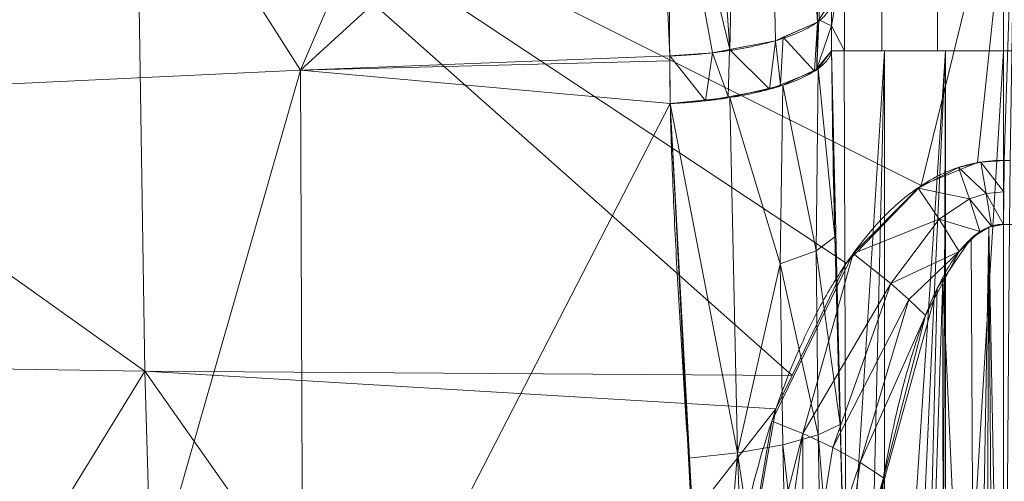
# Model space of a CAD drawing. Header units: millimetres. Extents: x -72 to 72, y -145 to 145.
# Tile 23 of 256: x -16 to 0, y -113 to -105. Entities that reach past the tile are written whole.
import ezdxf

# ---------------------------------------------------------------- set-up
doc = ezdxf.new("R2010")
doc.units = ezdxf.units.MM
doc.layers.add('1', color=7, linetype='CONTINUOUS')

msp = doc.modelspace()

# ---------------------------------------------------------------- linework, layer by layer
at = {"layer": '1', "color": 163, "linetype": 'Continuous', "lineweight": 13}
for p, q in [((0.2, -105.624, -42.334), (-0.2, -105.624, -42.334)), ((-0.2, -121.175, -42.334), (-0.2, -105.624, -42.334)), ((-0.2, -108.451, 42.629), (-0.2, -121.181, 42.629))]:
    msp.add_line(p, q, dxfattribs=at)
at = {"layer": '1', "color": 163, "linetype": 'Continuous', "lineweight": 13, "extrusion": (-1, 0, 0)}
msp.add_arc((105.624, -48.334, 0.2), 6, 90, 102.5, dxfattribs=at)
at = {"layer": '1', "color": 163, "linetype": 'Continuous', "lineweight": 13, "extrusion": (0, 1, 0)}
msp.add_arc((0.2, -39.534, -105.624), 2.8, 270, 357.1462, dxfattribs=at)
at = {"layer": '1', "color": 163, "linetype": 'Continuous', "lineweight": 13, "extrusion": (-0.999922, 0.012515, -7.11499e-15)}
msp.add_arc((108.445, 45.629, -1.157), 3, 249.6653, 270, dxfattribs=at)
at = {"layer": '1', "color": 163, "linetype": 'Continuous', "lineweight": 13}
for points, knots in [([(-9.543, -73.709, -20.35), (-9.53, -74.358, -20.737), (-9.476, -75.655, -21.512), (-9.272, -78.244, -23.061), (-8.867, -81.474, -24.983), (-8.229, -85.353, -27.244), (-7.521, -89.261, -29.433), (-6.815, -93.224, -31.524), (-6.194, -97.269, -33.48), (-5.821, -100.729, -34.96), (-5.679, -103.202, -35.889), (-5.643, -104.452, -36.322), (-5.635, -105.169, -36.56), (-5.633, -105.529, -36.675), (-5.632, -105.709, -36.732)], [0, 0, 0, 0, 0.0625, 0.125, 0.25, 0.375, 0.5, 0.625, 0.75, 0.875, 0.9375, 0.96875, 0.984375, 1, 1, 1, 1]), ([(-5.622, -106.485, -36.973), (-5.613, -106.957, -37.117), (-5.58, -107.905, -37.395), (-5.507, -109.333, -37.781), (-5.422, -110.771, -38.129), (-5.326, -112.217, -38.436), (-5.229, -113.673, -38.698), (-5.141, -115.136, -38.91), (-5.077, -116.362, -39.042), (-5.034, -117.346, -39.118), (-5.018, -117.839, -39.145), (-5.012, -118.086, -39.156)], [0, 0, 0, 0, 0.125, 0.25, 0.375, 0.5, 0.625, 0.75, 0.875, 0.9375, 1, 1, 1, 1]), ([(-5.067, -118.086, 39.37), (-5.051, -117.817, 39.415), (-5.013, -117.282, 39.514), (-4.913, -116.221, 39.746), (-4.745, -114.911, 40.087), (-4.458, -113.368, 40.554), (-4.063, -111.863, 41.062), (-3.619, -110.65, 41.506), (-3.164, -109.724, 41.862), (-2.76, -109.063, 42.124), (-2.283, -108.442, 42.376), (-1.805, -107.992, 42.563), (-1.358, -107.7, 42.687), (-0.991, -107.532, 42.76), (-0.596, -107.428, 42.806), (-0.323, -107.407, 42.816), (-0.187, -107.409, 42.816)], [0, 0, 0, 0, 0.0625, 0.125, 0.25, 0.375, 0.5, 0.625, 0.6875, 0.75, 0.8125, 0.875, 0.90625, 0.9375, 0.96875, 1, 1, 1, 1]), ([(-0.2, -108.451, 42.629), (-0.228, -108.451, 42.629), (-0.285, -108.453, 42.628), (-0.397, -108.475, 42.623), (-0.582, -108.552, 42.606), (-0.8, -108.736, 42.567), (-1.009, -109, 42.512), (-1.238, -109.387, 42.434), (-1.421, -109.796, 42.352), (-1.574, -110.217, 42.27), (-1.712, -110.643, 42.188), (-1.862, -111.182, 42.085), (-2.065, -112.055, 41.925), (-2.26, -113.16, 41.733), (-2.441, -114.495, 41.515), (-2.575, -115.84, 41.318), (-2.67, -117.191, 41.151), (-2.714, -118.097, 41.064), (-2.731, -118.55, 41.027)], [0, 0, 0, 0, 0.007812, 0.015625, 0.03125, 0.0625, 0.09375, 0.125, 0.1875, 0.21875, 0.25, 0.3125, 0.375, 0.5, 0.625, 0.75, 0.875, 1, 1, 1, 1])]:
    msp.add_open_spline(points, degree=3, knots=knots, dxfattribs=at)
for points, weights in [([(-3, -104.813, -39.571), (-3, -105.612, -37.042), (-5.632, -105.709, -36.732)], [1, 0.749205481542, 1]), ([(-2.997, -105.624, -39.673), (-3.117, -106.36, -37.261), (-5.622, -106.485, -36.973)], [1, 0.765114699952, 1])]:
    msp.add_rational_spline(points, weights, degree=2, dxfattribs=at)
for points in [[(-2.997, -105.624, -39.673), (-2.998, -105.351, -39.634), (-3, -105.081, -39.6), (-3, -104.813, -39.571)], [(-5.632, -105.709, -36.732), (-5.631, -105.924, -36.8), (-5.628, -106.182, -36.881), (-5.622, -106.485, -36.973)], [(-2.704, -117.964, -40.787), (-2.713, -117.082, -40.769), (-2.749, -115.244, -40.697), (-2.84, -112.268, -40.483), (-2.941, -109.074, -40.15), (-2.988, -106.798, -39.846), (-2.997, -105.624, -39.673)], [(0, -108.453, 42.629), (-0.067, -108.453, 42.629), (-0.133, -108.452, 42.629), (-0.2, -108.451, 42.629)]]:
    msp.add_open_spline(points, degree=3, dxfattribs=at)
for points in [[(-4.273, -88.525, -30.977), (-3.3, -87.761, -32.453), (-3.226, -105.157, -38.481)], [(-3.3, -87.761, -32.453), (-3.199, -105.116, -38.614), (-3.226, -105.157, -38.481)], [(-4.655, -105.604, -37.066), (-5.79, -89.072, -29.92), (-4.273, -88.525, -30.977)], [(-4.273, -88.525, -30.977), (-3.911, -105.461, -37.518), (-4.655, -105.604, -37.066)], [(-3.226, -105.157, -38.481), (-3.911, -105.461, -37.518), (-4.273, -88.525, -30.977)], [(-5.79, -89.072, -29.92), (-4.655, -105.604, -37.066), (-5.855, -100.653, -34.901)], [(-18.644, -94.936, -29.151), (-6.771, -94.552, -31.913), (-11.637, -105.939, -35.599)], [(-11.637, -105.939, -35.599), (-6.771, -94.552, -31.913), (-5.855, -100.653, -34.901)], [(-11.637, -105.939, -35.599), (-18.661, -106.272, -33.122), (-18.644, -94.936, -29.151)], [(-5.855, -100.653, -34.901), (-5.632, -105.709, -36.732), (-11.637, -105.939, -35.599)], [(-5.855, -100.653, -34.901), (-4.655, -105.604, -37.066), (-4.933, -105.657, -36.898)], [(-4.933, -105.657, -36.898), (-5.632, -105.709, -36.732), (-5.855, -100.653, -34.901)], [(-27.731, -101.169, 35.372), (-27.25, -110.641, 31.453), (-14.173, -110.843, 39.094)], [(-14.173, -110.843, 39.094), (-14.318, -101.42, 42.742), (-27.731, -101.169, 35.372)], [(0, -101.518, 45.157), (-14.318, -101.42, 42.742), (-1.539, -107.821, 42.636)], [(-14.318, -101.42, 42.742), (-14.173, -110.843, 39.094), (-3.641, -110.914, 41.42)], [(-3.641, -110.914, 41.42), (-2.758, -109.084, 42.117), (-14.318, -101.42, 42.742)], [(-2.758, -109.084, 42.117), (-1.539, -107.821, 42.636), (-14.318, -101.42, 42.742)], [(-1.539, -107.821, 42.636), (-0.623, -107.445, 42.798), (0, -101.518, 45.157)], [(0, -101.518, 45.157), (-0.623, -107.445, 42.798), (-0.187, -107.409, 42.816)], [(0, -101.518, 45.157), (-0.187, -107.409, 42.816), (-0.093, -107.41, 42.816)], [(-2.999, -105.217, -39.619), (-3, -104.813, -39.571), (-2.787, -103.952, -40.789)], [(-2.787, -103.952, -40.789), (-2.787, -105.624, -40.606), (-2.999, -105.217, -39.619)], [(-2.18, -104.148, -41.676), (-2.18, -105.624, -41.514), (-2.787, -105.624, -40.606), (-2.787, -103.952, -40.789)], [(-1.272, -104.28, -42.268), (-1.272, -105.624, -42.121), (-2.18, -105.624, -41.514), (-2.18, -104.148, -41.676)], [(-0.2, -104.326, -42.476), (-0.2, -105.624, -42.334), (-1.272, -105.624, -42.121), (-1.272, -104.28, -42.268)], [(-0.2, -104.326, -42.476), (0.2, -104.326, -42.476), (0.2, -105.624, -42.334), (-0.2, -105.624, -42.334)], [(-3.203, -105.122, -38.595), (-3, -104.813, -39.571), (-2.999, -105.217, -39.619)], [(-3.784, -105.405, -37.697), (-3.226, -105.157, -38.481), (-3.277, -105.957, -38.592)], [(-3.226, -105.157, -38.481), (-3.24, -105.913, -38.736), (-3.277, -105.957, -38.592)], [(-3.24, -105.913, -38.736), (-3.203, -105.122, -38.595), (-2.999, -105.217, -39.619)], [(-3.226, -105.157, -38.481), (-3.203, -105.122, -38.595), (-3.24, -105.913, -38.736)], [(-2.999, -105.217, -39.619), (-2.997, -105.624, -39.673), (-3.24, -105.913, -38.736)], [(-2.787, -105.624, -40.606), (-2.997, -105.624, -39.673), (-2.999, -105.217, -39.619)], [(-3.911, -105.461, -37.518), (-3.784, -105.405, -37.697), (-3.829, -106.179, -37.889)], [(-3.277, -105.957, -38.592), (-3.829, -106.179, -37.889), (-3.784, -105.405, -37.697)], [(-4.66, -105.605, -37.063), (-3.911, -105.461, -37.518), (-4.007, -106.251, -37.663)], [(-3.829, -106.179, -37.889), (-4.007, -106.251, -37.663), (-3.911, -105.461, -37.518)], [(-5.632, -105.709, -36.732), (-5.631, -105.786, -36.756), (-11.637, -105.939, -35.599)], [(-5.632, -105.709, -36.732), (-4.933, -105.657, -36.898), (-5.052, -106.44, -37.093)], [(-5.052, -106.44, -37.093), (-5.622, -106.485, -36.973), (-5.632, -105.709, -36.732)], [(-4.682, -106.373, -37.295), (-5.052, -106.44, -37.093), (-4.933, -105.657, -36.898)], [(-4.933, -105.657, -36.898), (-4.66, -105.605, -37.063), (-4.682, -106.373, -37.295)], [(-4.007, -106.251, -37.663), (-4.682, -106.373, -37.295), (-4.66, -105.605, -37.063)], [(-3.214, -105.915, -38.729), (-2.997, -105.624, -39.673), (-2.945, -108.652, -40.084)], [(-2.997, -105.624, -39.673), (-2.795, -105.624, -40.585), (-2.76, -115.609, -40.575)], [(-2.76, -115.609, -40.575), (-2.795, -105.624, -40.585), (-2.139, -105.624, -41.554)], [(-2.76, -115.609, -40.575), (-2.139, -105.624, -41.554), (-2.454, -119.316, -41.195)], [(-2.139, -105.624, -41.554), (-2.133, -120.667, -41.547), (-2.454, -119.316, -41.195)], [(-2.133, -120.667, -41.547), (-2.139, -105.624, -41.554), (-1.145, -105.624, -42.17)], [(-1.145, -105.624, -42.17), (-1.851, -120.944, -41.795), (-2.133, -120.667, -41.547)], [(-1.145, -105.624, -42.17), (-1.211, -121.137, -42.145), (-1.851, -120.944, -41.795)], [(-1.145, -105.624, -42.17), (-1.143, -121.14, -42.158), (-1.211, -121.137, -42.145)], [(-1.143, -121.14, -42.158), (-1.145, -105.624, -42.17), (-0.2, -105.624, -42.334)], [(-0.2, -105.624, -42.334), (-0.2, -121.175, -42.334), (-1.143, -121.14, -42.158)], [(0, -121.175, -42.334), (-0.2, -121.175, -42.334), (-0.2, -105.624, -42.334), (0.2, -105.624, -42.334)], [(-11.637, -105.939, -35.599), (-5.631, -105.786, -36.756), (-5.622, -106.485, -36.973)], [(-18.661, -106.272, -33.122), (-11.637, -105.939, -35.599), (-15.118, -118.079, -36.514)], [(-11.637, -105.939, -35.599), (-11.592, -118.082, -37.435), (-15.118, -118.079, -36.514)], [(-11.592, -118.082, -37.435), (-11.637, -105.939, -35.599), (-5.622, -106.485, -36.973)], [(-3.792, -106.187, -37.863), (-3.214, -105.915, -38.729), (-3.251, -108.88, -39.254)], [(-2.945, -108.652, -40.084), (-3.251, -108.88, -39.254), (-3.214, -105.915, -38.729)], [(-4.654, -106.387, -37.249), (-3.792, -106.187, -37.863), (-3.836, -109.096, -38.525)], [(-3.251, -108.88, -39.254), (-3.836, -109.096, -38.525), (-3.792, -106.187, -37.863)], [(-15.118, -118.079, -36.514), (-18.462, -118.078, -34.599), (-18.661, -106.272, -33.122)], [(-5.622, -106.485, -36.973), (-4.654, -106.387, -37.249), (-4.527, -112.169, -38.639)], [(-4.527, -112.169, -38.639), (-4.654, -106.387, -37.249), (-3.836, -109.096, -38.525)], [(-5.622, -106.485, -36.973), (-5.044, -117.118, -39.099), (-11.592, -118.082, -37.435)], [(-4.527, -112.169, -38.639), (-5.325, -112.258, -38.438), (-5.622, -106.485, -36.973)], [(-0.481, -107.95, 42.665), (-0.569, -107.437, 42.802), (-0.931, -107.527, 42.762)], [(-0.193, -107.922, 42.676), (-0.187, -107.409, 42.816), (-0.569, -107.437, 42.802)], [(-0.569, -107.437, 42.802), (-0.481, -107.95, 42.665), (-0.193, -107.922, 42.676)], [(-0.093, -107.41, 42.816), (-0.187, -107.409, 42.816), (-0.2, -108.451, 42.629), (-0.1, -108.452, 42.629)], [(-0.753, -108.038, 42.632), (-0.931, -107.527, 42.762), (-1.59, -107.862, 42.619)], [(-0.931, -107.527, 42.762), (-0.753, -108.038, 42.632), (-0.481, -107.95, 42.665)], [(-1.246, -108.367, 42.515), (-1.59, -107.862, 42.619), (-2.648, -108.928, 42.179)], [(-1.59, -107.862, 42.619), (-1.246, -108.367, 42.515), (-0.753, -108.038, 42.632)], [(-0.397, -108.479, 42.622), (-0.481, -107.95, 42.665), (-0.753, -108.038, 42.632)], [(-0.2, -108.451, 42.629), (-0.193, -107.922, 42.676), (-0.481, -107.95, 42.665)], [(-0.481, -107.95, 42.665), (-0.397, -108.479, 42.622), (-0.2, -108.451, 42.629)], [(-0.583, -108.567, 42.603), (-0.753, -108.038, 42.632), (-1.246, -108.367, 42.515)], [(-0.753, -108.038, 42.632), (-0.583, -108.567, 42.603), (-0.397, -108.479, 42.622)], [(-2.648, -108.928, 42.179), (-2.031, -109.414, 42.155), (-1.246, -108.367, 42.515)], [(-0.923, -108.895, 42.535), (-1.246, -108.367, 42.515), (-2.031, -109.414, 42.155)], [(-1.246, -108.367, 42.515), (-0.923, -108.895, 42.535), (-0.583, -108.567, 42.603)], [(-0.2, -121.181, 42.629), (-0.2, -108.451, 42.629), (-0.44, -108.494, 42.619)], [(-0.1, -108.452, 42.629), (-0.2, -108.451, 42.629), (-0.2, -121.181, 42.629)], [(-0.2, -121.181, 42.629), (0.2, -121.181, 42.629), (0, -108.453, 42.629), (-0.1, -108.452, 42.629)], [(-0.659, -121.18, 42.591), (-0.44, -108.494, 42.619), (-0.725, -108.678, 42.58)], [(-0.659, -121.18, 42.591), (-0.494, -121.181, 42.614), (-0.44, -108.494, 42.619)], [(-0.494, -121.181, 42.614), (-0.347, -121.181, 42.625), (-0.44, -108.494, 42.619)], [(-0.44, -108.494, 42.619), (-0.347, -121.181, 42.625), (-0.2, -121.181, 42.629)], [(-3.251, -108.88, -39.254), (-2.945, -108.652, -40.084), (-2.856, -111.712, -40.418)], [(-0.659, -121.18, 42.591), (-0.725, -108.678, 42.58), (-1.187, -109.356, 42.441)], [(-2.648, -108.928, 42.179), (-3.971, -111.655, 41.143), (-3.465, -111.855, 41.179)], [(-3.836, -109.096, -38.525), (-3.251, -108.88, -39.254), (-3.216, -111.879, -39.69)], [(-2.031, -109.414, 42.155), (-2.648, -108.928, 42.179), (-3.465, -111.855, 41.179)], [(-2.856, -111.712, -40.418), (-3.216, -111.879, -39.69), (-3.251, -108.88, -39.254)], [(-2.031, -109.414, 42.155), (-1.739, -109.673, 42.216), (-0.923, -108.895, 42.535)], [(-1.739, -109.673, 42.216), (-1.469, -109.935, 42.325), (-0.923, -108.895, 42.535)], [(-3.836, -109.096, -38.525), (-3.792, -112.038, -39.07), (-4.527, -112.169, -38.639)], [(-3.216, -111.879, -39.69), (-3.792, -112.038, -39.07), (-3.836, -109.096, -38.525)], [(-3.465, -111.855, 41.179), (-2.978, -112.083, 41.311), (-2.031, -109.414, 42.155)], [(-1.739, -109.673, 42.216), (-2.031, -109.414, 42.155), (-2.978, -112.083, 41.311)], [(-1.573, -121.118, 42.269), (-1.187, -109.356, 42.441), (-1.279, -109.491, 42.413)], [(-1.573, -121.118, 42.269), (-1.175, -121.145, 42.409), (-1.187, -109.356, 42.441)], [(-1.187, -109.356, 42.441), (-1.175, -121.145, 42.409), (-0.659, -121.18, 42.591)], [(-1.573, -121.118, 42.269), (-1.279, -109.491, 42.413), (-2.163, -112.693, 41.816)], [(-2.978, -112.083, 41.311), (-2.533, -112.327, 41.534), (-1.739, -109.673, 42.216)], [(-1.469, -109.935, 42.325), (-1.739, -109.673, 42.216), (-2.533, -112.327, 41.534)], [(-2.533, -112.327, 41.534), (-2.153, -112.576, 41.835), (-1.469, -109.935, 42.325)], [(-18.613, -118.082, 35.094), (-14.173, -110.843, 39.094), (-27.25, -110.641, 31.453)], [(-18.613, -118.082, 35.094), (-13.96, -118.084, 36.828), (-14.173, -110.843, 39.094)], [(-3.904, -111.457, 41.213), (-14.173, -110.843, 39.094), (-9.078, -118.085, 38.647)], [(-14.173, -110.843, 39.094), (-13.96, -118.084, 36.828), (-9.078, -118.085, 38.647)], [(-3.904, -111.457, 41.213), (-3.641, -110.914, 41.42), (-14.173, -110.843, 39.094)], [(-9.078, -118.085, 38.647), (-5.067, -118.086, 39.37), (-3.904, -111.457, 41.213)], [(-3.465, -111.855, 41.179), (-3.971, -111.655, 41.143), (-5.067, -118.086, 39.37)], [(-3.216, -111.879, -39.69), (-2.856, -111.712, -40.418), (-2.704, -117.964, -40.787)], [(-5.067, -118.086, 39.37), (-4.349, -118.172, 39.542), (-3.465, -111.855, 41.179)], [(-3.465, -111.855, 41.179), (-4.349, -118.172, 39.542), (-3.461, -115.066, 40.513)], [(-3.792, -112.038, -39.07), (-3.216, -111.879, -39.69), (-3.103, -117.999, -40.185)], [(-3.461, -115.066, 40.513), (-2.978, -112.083, 41.311), (-3.465, -111.855, 41.179)], [(-2.704, -117.964, -40.787), (-3.103, -117.999, -40.185), (-3.216, -111.879, -39.69)], [(-4.527, -112.169, -38.639), (-3.792, -112.038, -39.07), (-3.653, -118.033, -39.682)], [(-3.103, -117.999, -40.185), (-3.653, -118.033, -39.682), (-3.792, -112.038, -39.07)], [(-2.533, -112.327, 41.534), (-2.978, -112.083, 41.311), (-3.461, -115.066, 40.513)], [(-5.012, -118.086, -39.156), (-5.325, -112.258, -38.438), (-4.527, -112.169, -38.639)], [(-4.527, -112.169, -38.639), (-4.31, -118.063, -39.331), (-5.012, -118.086, -39.156)], [(-3.653, -118.033, -39.682), (-4.31, -118.063, -39.331), (-4.527, -112.169, -38.639)], [(-3.461, -115.066, 40.513), (-2.94, -115.277, 40.896), (-2.533, -112.327, 41.534)], [(-2.153, -112.576, 41.835), (-2.533, -112.327, 41.534), (-2.94, -115.277, 40.896)], [(-2.94, -115.277, 40.896), (-2.535, -115.494, 41.375), (-2.153, -112.576, 41.835)]]:
    msp.add_3dface(points, dxfattribs=at)

doc.saveas('drawing.dxf')
